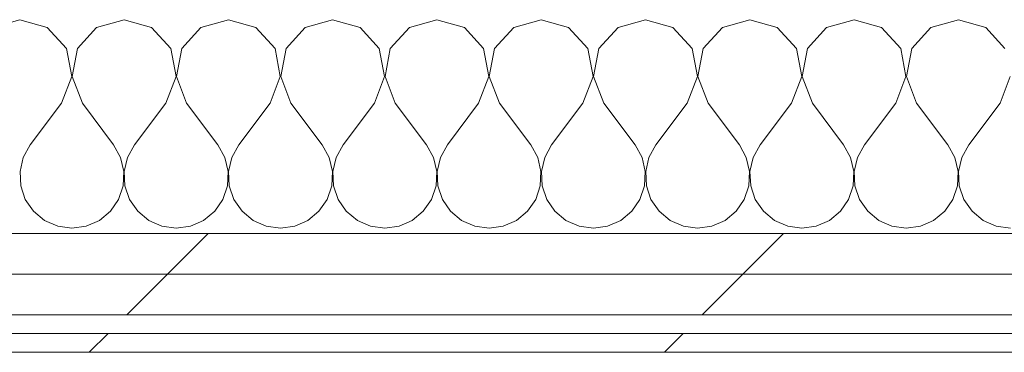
# Model space of a CAD drawing. Header units: millimetres. Extents: x -40968 to 77376, y -17881 to 4746.
# Tile 189 of 256: x 2983 to 3298, y -12070 to -11964. Entities that reach past the tile are written whole.
import ezdxf

# ---------------------------------------------------------------- set-up
doc = ezdxf.new("R2010")
doc.units = ezdxf.units.MM
doc.header["$MEASUREMENT"] = 0
doc.linetypes.add('Wipeout_Contour', pattern=[1000, 0, -1000])
doc.layers.add('Nuevo_08_E_Envans secs', color=7, linetype='Continuous')
doc.layers.add('Nuevo_08_E_Envans secs_Pluma_Nº__1', color=7, linetype='Continuous', lineweight=5)
for name, color, linetype, lineweight, true_color in [('Nuevo_08_E_Envans secs_Pluma_Nº__102', 7, 'Continuous', 5, 0xcccccc), ('Nuevo_08_E_Envans secs_Pluma_Nº__171', 171, 'Continuous', 13, 0xaaaaff), ('Nuevo_08_E_Envans secs_Pluma_Nº__177', 7, 'Continuous', 15, 0xf7e046)]:
    doc.layers.add(name, color=color, linetype=linetype, lineweight=lineweight, true_color=true_color)
pattern_1 = [(45, (0, 0), (-183.848, 183.848), [195, -65]), (45, (7e-14, 183.85), (-183.848, 183.848), [195, -65])]

# ---------------------------------------------------------------- blocks, each defined once
blk = doc.blocks.new('*X399')
at = {"layer": 'Nuevo_08_E_Envans secs_Pluma_Nº__102', "color": 254, "linetype": 'Continuous', "lineweight": 5, "true_color": 0xcccccc}
for p, q in [((2983.33, -11963.64), (2974.57, -11966.13)), ((2992.1, -11966.13), (2983.33, -11963.64)), ((3016.67, -11963.64), (3007.9, -11966.13)), ((3025.43, -11966.13), (3016.67, -11963.64)), ((3050, -11963.64), (3041.24, -11966.13)), ((3058.76, -11966.13), (3050, -11963.64)), ((3083.33, -11963.64), (3074.57, -11966.13)), ((3092.1, -11966.13), (3083.33, -11963.64)), ((3116.67, -11963.64), (3107.9, -11966.13)), ((3125.43, -11966.13), (3116.67, -11963.64)), ((3150, -11963.64), (3141.24, -11966.13)), ((3158.76, -11966.13), (3150, -11963.64)), ((3183.33, -11963.64), (3174.57, -11966.13)), ((3192.1, -11966.13), (3183.33, -11963.64)), ((3216.67, -11963.64), (3207.9, -11966.13)), ((3225.43, -11966.13), (3216.67, -11963.64)), ((3250, -11963.64), (3241.24, -11966.13)), ((3258.76, -11966.13), (3250, -11963.64)), ((3283.33, -11963.64), (3274.57, -11966.13)), ((3292.1, -11966.13), (3283.33, -11963.64)), ((2998.24, -11972.86), (2992.1, -11966.13)), ((3007.9, -11966.13), (3001.76, -11972.86)), ((3031.57, -11972.86), (3025.43, -11966.13)), ((3041.24, -11966.13), (3035.09, -11972.86)), ((3064.91, -11972.86), (3058.76, -11966.13)), ((3074.57, -11966.13), (3068.43, -11972.86)), ((3098.24, -11972.86), (3092.1, -11966.13)), ((3107.9, -11966.13), (3101.76, -11972.86)), ((3131.57, -11972.86), (3125.43, -11966.13)), ((3141.24, -11966.13), (3135.09, -11972.86)), ((3164.91, -11972.86), (3158.76, -11966.13)), ((3174.57, -11966.13), (3168.43, -11972.86)), ((3198.24, -11972.86), (3192.1, -11966.13)), ((3207.9, -11966.13), (3201.76, -11972.86)), ((3231.57, -11972.86), (3225.43, -11966.13)), ((3241.24, -11966.13), (3235.09, -11972.86)), ((3264.91, -11972.86), (3258.76, -11966.13)), ((3274.57, -11966.13), (3268.43, -11972.86)), ((3298.24, -11972.86), (3292.1, -11966.13)), ((2999.93, -11981.81), (2998.24, -11972.86)), ((3001.76, -11972.86), (3000.07, -11981.81)), ((3033.27, -11981.81), (3031.57, -11972.86)), ((3035.09, -11972.86), (3033.4, -11981.81)), ((3066.6, -11981.81), (3064.91, -11972.86)), ((3068.43, -11972.86), (3066.73, -11981.81)), ((3099.93, -11981.81), (3098.24, -11972.86)), ((3101.76, -11972.86), (3100.07, -11981.81)), ((3133.27, -11981.81), (3131.57, -11972.86)), ((3135.09, -11972.86), (3133.4, -11981.81)), ((3166.6, -11981.81), (3164.91, -11972.86)), ((3168.43, -11972.86), (3166.73, -11981.81)), ((3199.93, -11981.81), (3198.24, -11972.86)), ((3201.76, -11972.86), (3200.07, -11981.81)), ((3233.27, -11981.81), (3231.57, -11972.86)), ((3235.09, -11972.86), (3233.4, -11981.81)), ((3266.6, -11981.81), (3264.91, -11972.86)), ((3268.43, -11972.86), (3266.73, -11981.81)), ((2996.67, -11990.31), (2999.93, -11981.81)), ((3000.07, -11981.81), (3003.33, -11990.31)), ((3030, -11990.31), (3033.27, -11981.81)), ((3033.4, -11981.81), (3036.67, -11990.31)), ((3063.33, -11990.31), (3066.6, -11981.81)), ((3066.73, -11981.81), (3070, -11990.31)), ((3096.67, -11990.31), (3099.93, -11981.81)), ((3100.07, -11981.81), (3103.33, -11990.31)), ((3130, -11990.31), (3133.27, -11981.81)), ((3133.4, -11981.81), (3136.67, -11990.31)), ((3163.33, -11990.31), (3166.6, -11981.81)), ((3166.73, -11981.81), (3170, -11990.31)), ((3196.67, -11990.31), (3199.93, -11981.81)), ((3200.07, -11981.81), (3203.33, -11990.31)), ((3230, -11990.31), (3233.27, -11981.81)), ((3233.4, -11981.81), (3236.67, -11990.31)), ((3263.33, -11990.31), (3266.6, -11981.81)), ((3266.73, -11981.81), (3270, -11990.31)), ((3296.67, -11990.31), (3299.93, -11981.81)), ((2996.67, -11990.31), (2986.67, -12003.64)), ((3003.33, -11990.31), (3013.33, -12003.64)), ((3030, -11990.31), (3020, -12003.64)), ((3036.67, -11990.31), (3046.67, -12003.64)), ((3063.33, -11990.31), (3053.33, -12003.64)), ((3070, -11990.31), (3080, -12003.64)), ((3096.67, -11990.31), (3086.67, -12003.64)), ((3103.33, -11990.31), (3113.33, -12003.64)), ((3130, -11990.31), (3120, -12003.64)), ((3136.67, -11990.31), (3146.67, -12003.64)), ((3163.33, -11990.31), (3153.33, -12003.64)), ((3170, -11990.31), (3180, -12003.64)), ((3196.67, -11990.31), (3186.67, -12003.64)), ((3203.33, -11990.31), (3213.33, -12003.64)), ((3230, -11990.31), (3220, -12003.64)), ((3236.67, -11990.31), (3246.67, -12003.64)), ((3263.33, -11990.31), (3253.33, -12003.64)), ((3270, -11990.31), (3280, -12003.64)), ((3296.67, -11990.31), (3286.67, -12003.64)), ((2986.67, -12003.64), (2984.44, -12007.67)), ((3015.56, -12007.67), (3013.33, -12003.64)), ((3020, -12003.64), (3017.77, -12007.67)), ((3048.89, -12007.67), (3046.67, -12003.64)), ((3053.33, -12003.64), (3051.11, -12007.67)), ((3082.23, -12007.67), (3080, -12003.64)), ((3086.67, -12003.64), (3084.44, -12007.67)), ((3115.56, -12007.67), (3113.33, -12003.64)), ((3120, -12003.64), (3117.77, -12007.67)), ((3148.89, -12007.67), (3146.67, -12003.64)), ((3153.33, -12003.64), (3151.11, -12007.67)), ((3182.23, -12007.67), (3180, -12003.64)), ((3186.67, -12003.64), (3184.44, -12007.67)), ((3215.56, -12007.67), (3213.33, -12003.64)), ((3220, -12003.64), (3217.77, -12007.67)), ((3248.89, -12007.67), (3246.67, -12003.64)), ((3253.33, -12003.64), (3251.11, -12007.67)), ((3282.23, -12007.67), (3280, -12003.64)), ((3286.67, -12003.64), (3284.44, -12007.67)), ((2984.44, -12007.67), (2983.4, -12012.15)), ((3016.6, -12012.15), (3015.56, -12007.67)), ((3017.77, -12007.67), (3016.73, -12012.15)), ((3049.93, -12012.15), (3048.89, -12007.67)), ((3051.11, -12007.67), (3050.07, -12012.15)), ((3083.27, -12012.15), (3082.23, -12007.67)), ((3084.44, -12007.67), (3083.4, -12012.15)), ((3116.6, -12012.15), (3115.56, -12007.67)), ((3117.77, -12007.67), (3116.73, -12012.15)), ((3149.93, -12012.15), (3148.89, -12007.67)), ((3151.11, -12007.67), (3150.07, -12012.15)), ((3183.27, -12012.15), (3182.23, -12007.67)), ((3184.44, -12007.67), (3183.4, -12012.15)), ((3216.6, -12012.15), (3215.56, -12007.67)), ((3217.77, -12007.67), (3216.73, -12012.15)), ((3249.93, -12012.15), (3248.89, -12007.67)), ((3251.11, -12007.67), (3250.07, -12012.15)), ((3283.27, -12012.15), (3282.23, -12007.67)), ((3284.44, -12007.67), (3283.4, -12012.15)), ((2983.4, -12012.15), (2983.62, -12016.74)), ((3016.38, -12016.74), (3016.6, -12012.15)), ((3016.73, -12012.15), (3016.96, -12016.74)), ((3049.71, -12016.74), (3049.93, -12012.15)), ((3050.07, -12012.15), (3050.29, -12016.74)), ((3083.04, -12016.74), (3083.27, -12012.15)), ((3083.4, -12012.15), (3083.62, -12016.74)), ((3116.38, -12016.74), (3116.6, -12012.15)), ((3116.73, -12012.15), (3116.96, -12016.74)), ((3149.71, -12016.74), (3149.93, -12012.15)), ((3150.07, -12012.15), (3150.29, -12016.74)), ((3183.04, -12016.74), (3183.27, -12012.15)), ((3183.4, -12012.15), (3183.62, -12016.74)), ((3216.38, -12016.74), (3216.6, -12012.15)), ((3216.73, -12012.15), (3216.96, -12016.74)), ((3249.71, -12016.74), (3249.93, -12012.15)), ((3250.07, -12012.15), (3250.29, -12016.74)), ((3283.04, -12016.74), (3283.27, -12012.15)), ((3283.4, -12012.15), (3283.62, -12016.74)), ((2983.62, -12016.74), (2985.09, -12021.1)), ((3014.91, -12021.1), (3016.38, -12016.74)), ((3016.96, -12016.74), (3018.43, -12021.1)), ((3048.24, -12021.1), (3049.71, -12016.74)), ((3050.29, -12016.74), (3051.76, -12021.1)), ((3081.57, -12021.1), (3083.04, -12016.74)), ((3083.62, -12016.74), (3085.09, -12021.1)), ((3114.91, -12021.1), (3116.38, -12016.74)), ((3116.96, -12016.74), (3118.43, -12021.1)), ((3148.24, -12021.1), (3149.71, -12016.74)), ((3150.29, -12016.74), (3151.76, -12021.1)), ((3181.57, -12021.1), (3183.04, -12016.74)), ((3183.62, -12016.74), (3185.09, -12021.1)), ((3214.91, -12021.1), (3216.38, -12016.74)), ((3216.96, -12016.74), (3218.43, -12021.1)), ((3248.24, -12021.1), (3249.71, -12016.74)), ((3250.29, -12016.74), (3251.76, -12021.1)), ((3281.57, -12021.1), (3283.04, -12016.74)), ((3283.62, -12016.74), (3285.09, -12021.1)), ((2985.09, -12021.1), (2987.7, -12024.89)), ((3012.3, -12024.89), (3014.91, -12021.1)), ((3018.43, -12021.1), (3021.03, -12024.89)), ((3045.64, -12024.89), (3048.24, -12021.1)), ((3051.76, -12021.1), (3054.36, -12024.89)), ((3078.97, -12024.89), (3081.57, -12021.1)), ((3085.09, -12021.1), (3087.7, -12024.89)), ((3112.3, -12024.89), (3114.91, -12021.1)), ((3118.43, -12021.1), (3121.03, -12024.89)), ((3145.64, -12024.89), (3148.24, -12021.1)), ((3151.76, -12021.1), (3154.36, -12024.89)), ((3178.97, -12024.89), (3181.57, -12021.1)), ((3185.09, -12021.1), (3187.7, -12024.89)), ((3212.3, -12024.89), (3214.91, -12021.1)), ((3218.43, -12021.1), (3221.03, -12024.89)), ((3245.64, -12024.89), (3248.24, -12021.1)), ((3251.76, -12021.1), (3254.36, -12024.89)), ((3278.97, -12024.89), (3281.57, -12021.1)), ((3285.09, -12021.1), (3287.7, -12024.89)), ((2987.7, -12024.89), (2991.24, -12027.82)), ((3008.76, -12027.82), (3012.3, -12024.89)), ((3021.03, -12024.89), (3024.57, -12027.82)), ((3042.1, -12027.82), (3045.64, -12024.89)), ((3054.36, -12024.89), (3057.9, -12027.82)), ((3075.43, -12027.82), (3078.97, -12024.89)), ((3087.7, -12024.89), (3091.24, -12027.82)), ((3108.76, -12027.82), (3112.3, -12024.89)), ((3121.03, -12024.89), (3124.57, -12027.82)), ((3142.1, -12027.82), (3145.64, -12024.89)), ((3154.36, -12024.89), (3157.9, -12027.82)), ((3175.43, -12027.82), (3178.97, -12024.89)), ((3187.7, -12024.89), (3191.24, -12027.82)), ((3208.76, -12027.82), (3212.3, -12024.89)), ((3221.03, -12024.89), (3224.57, -12027.82)), ((3242.1, -12027.82), (3245.64, -12024.89)), ((3254.36, -12024.89), (3257.9, -12027.82)), ((3275.43, -12027.82), (3278.97, -12024.89)), ((3287.7, -12024.89), (3291.24, -12027.82)), ((2991.24, -12027.82), (2995.45, -12029.67)), ((3004.55, -12029.67), (3008.76, -12027.82)), ((3024.57, -12027.82), (3028.78, -12029.67)), ((3037.89, -12029.67), (3042.1, -12027.82)), ((3057.9, -12027.82), (3062.11, -12029.67)), ((3071.22, -12029.67), (3075.43, -12027.82)), ((3091.24, -12027.82), (3095.45, -12029.67)), ((3104.55, -12029.67), (3108.76, -12027.82)), ((3124.57, -12027.82), (3128.78, -12029.67)), ((3137.89, -12029.67), (3142.1, -12027.82)), ((3157.9, -12027.82), (3162.11, -12029.67)), ((3171.22, -12029.67), (3175.43, -12027.82)), ((3191.24, -12027.82), (3195.45, -12029.67)), ((3204.55, -12029.67), (3208.76, -12027.82)), ((3224.57, -12027.82), (3228.78, -12029.67)), ((3237.89, -12029.67), (3242.1, -12027.82)), ((3257.9, -12027.82), (3262.11, -12029.67)), ((3271.22, -12029.67), (3275.43, -12027.82)), ((3291.24, -12027.82), (3295.45, -12029.67)), ((2995.45, -12029.67), (3000, -12030.31)), ((3000, -12030.31), (3004.55, -12029.67)), ((3028.78, -12029.67), (3033.33, -12030.31)), ((3033.33, -12030.31), (3037.89, -12029.67)), ((3062.11, -12029.67), (3066.67, -12030.31)), ((3066.67, -12030.31), (3071.22, -12029.67)), ((3095.45, -12029.67), (3100, -12030.31)), ((3100, -12030.31), (3104.55, -12029.67)), ((3128.78, -12029.67), (3133.33, -12030.31)), ((3133.33, -12030.31), (3137.89, -12029.67)), ((3162.11, -12029.67), (3166.67, -12030.31)), ((3166.67, -12030.31), (3171.22, -12029.67)), ((3195.45, -12029.67), (3200, -12030.31)), ((3200, -12030.31), (3204.55, -12029.67)), ((3228.78, -12029.67), (3233.33, -12030.31)), ((3233.33, -12030.31), (3237.89, -12029.67)), ((3262.11, -12029.67), (3266.67, -12030.31)), ((3266.67, -12030.31), (3271.22, -12029.67)), ((3295.45, -12029.67), (3300, -12030.31))]:
    blk.add_line(p, q, dxfattribs=at)
blk = doc.blocks.new('Muro_133_5', base_point=(6082.11, -12069.98))
at = {"layer": 'Nuevo_08_E_Envans secs', "color": 7, "lineweight": 20}
blk.add_blockref('*X399', (0, 0), dxfattribs=at)
at = {"color": 254, "linetype": 'Wipeout_Contour', "lineweight": 0, "ltscale": 49946.890537}
blk.add_wipeout([(2743.91, -12044.98), (3807.4, -12044.98), (3807.4, -12031.98), (2743.91, -12031.98)], dxfattribs=at).dxf.layer = 'Nuevo_08_E_Envans secs'
at = {"color": 254, "linetype": 'Wipeout_Contour', "lineweight": 0, "ltscale": 50067.954478}
blk.add_wipeout([(3807.4, -12063.98), (2768.91, -12063.98), (2768.91, -12069.98), (3807.4, -12069.98)], dxfattribs=at).dxf.layer = 'Nuevo_08_E_Envans secs'
at = {"layer": 'Nuevo_08_E_Envans secs_Pluma_Nº__171', "linetype": 'Continuous', "lineweight": 13, "true_color": 0xaaaaff}
h = blk.add_hatch(dxfattribs=at)
h.set_pattern_fill('Panellat_HPL_0005', color=161, style=0, pattern_type=2)
h.set_pattern_definition(pattern_1)
h.paths.add_polyline_path([(3807.4, -12063.98), (2768.91, -12063.98), (2768.91, -12069.98), (3807.4, -12069.98)])
at = {"layer": 'Nuevo_08_E_Envans secs_Pluma_Nº__177', "linetype": 'Continuous', "lineweight": 15, "true_color": 0xf7e046}
h = blk.add_hatch(dxfattribs=at)
h.set_pattern_fill('Panellat_HPL_0005', color=53, style=0, pattern_type=2)
h.set_pattern_definition(pattern_1)
h.paths.add_polyline_path([(2743.91, -12044.98), (3807.4, -12044.98), (3807.4, -12031.98), (2743.91, -12031.98)])
at = {"layer": 'Nuevo_08_E_Envans secs_Pluma_Nº__1', "color": 7, "linetype": 'Continuous', "lineweight": 5}
for p, q in [((3807.4, -12031.98), (2743.91, -12031.98)), ((3807.4, -12063.98), (2768.91, -12063.98))]:
    blk.add_line(p, q, dxfattribs=at)
at = {"layer": 'Nuevo_08_E_Envans secs_Pluma_Nº__1', "color": 7, "linetype": 'Continuous', "lineweight": 5, "flags": 128}
blk.add_lwpolyline([(2768.91, -12069.98), (3807.4, -12069.98)], dxfattribs=at)
at = {"color": 254, "linetype": 'Wipeout_Contour', "lineweight": 0, "ltscale": 50002.816798}
blk.add_wipeout([(2756.91, -12057.98), (3807.4, -12057.98), (3807.4, -12044.98), (2756.91, -12044.98)], dxfattribs=at).dxf.layer = 'Nuevo_08_E_Envans secs'
at = {"layer": 'Nuevo_08_E_Envans secs_Pluma_Nº__177', "linetype": 'Continuous', "lineweight": 15, "true_color": 0xf7e046}
h = blk.add_hatch(dxfattribs=at)
h.set_pattern_fill('Panellat_HPL_0005', color=53, style=0, pattern_type=2)
h.set_pattern_definition(pattern_1)
h.paths.add_polyline_path([(2756.91, -12057.98), (3807.4, -12057.98), (3807.4, -12044.98), (2756.91, -12044.98)])
at = {"layer": 'Nuevo_08_E_Envans secs_Pluma_Nº__1', "color": 7, "linetype": 'Continuous', "lineweight": 5}
for p, q in [((3807.4, -12044.98), (2756.91, -12044.98)), ((3807.4, -12057.98), (2762.91, -12057.98))]:
    blk.add_line(p, q, dxfattribs=at)

msp = doc.modelspace()

# ---------------------------------------------------------------- block references
at = {"layer": 'Nuevo_08_E_Envans secs', "color": 7, "lineweight": 20}
msp.add_blockref('Muro_133_5', (6082.11, -12069.98), dxfattribs=at)

doc.saveas('drawing.dxf')
